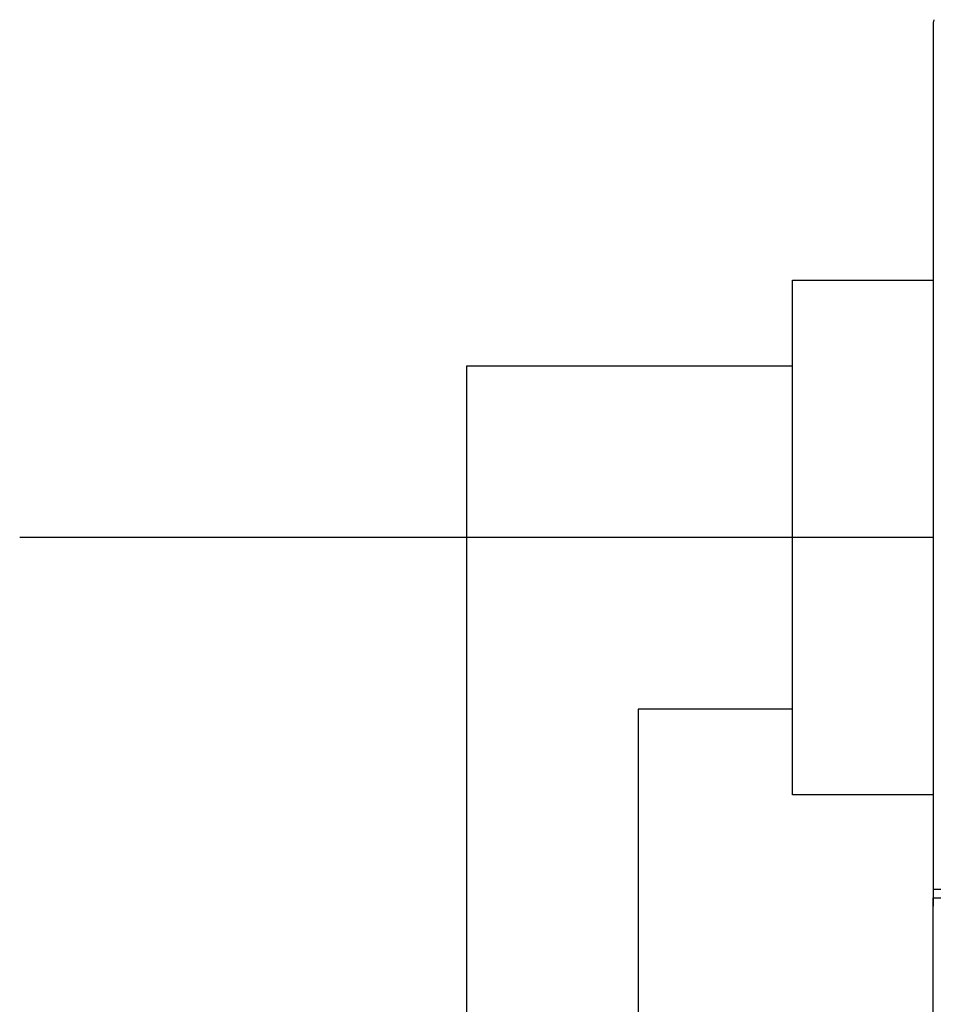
# Model space of a CAD drawing. Header units: millimetres. Extents: x -4577 to 1032787, y -66234 to 201209.
# Tile 13 of 256: x 15778 to 15831, y -53720 to -53662. Entities that reach past the tile are written whole.
import ezdxf

# ---------------------------------------------------------------- set-up
doc = ezdxf.new("R2010")
doc.units = ezdxf.units.MM
doc.linetypes.add('510_5_2OG_ELT_1004$0$11-07-22_DS_2OG$0$AUSGEZOGEN', pattern=[0])
doc.layers.add('510_5_2OG_ELT_1004$0$11-07-22_DS_2OG$0$Nichttragende_Bauteile', color=8, linetype='510_5_2OG_ELT_1004$0$11-07-22_DS_2OG$0$AUSGEZOGEN')

# ---------------------------------------------------------------- blocks, each defined once
blk = doc.blocks.new('510_5_2OG_ELT_1004')
at = {"layer": '510_5_2OG_ELT_1004$0$11-07-22_DS_2OG$0$Nichttragende_Bauteile', "linetype": '510_5_2OG_ELT_1004$0$11-07-22_DS_2OG$0$AUSGEZOGEN'}
for p, q in [((15822.661, -53707.253), (15822.661, -53677.253)), ((15822.661, -53677.253), (15830.868, -53677.253)), ((15822.661, -53682.253), (15803.661, -53682.253)), ((15803.661, -53682.253), (15803.661, -53722.253)), ((15830.868, -53692.253), (15777.628, -53692.253)), ((15822.661, -53702.253), (15813.661, -53702.253)), ((15813.661, -53702.253), (15813.661, -53742.253)), ((15830.868, -53707.253), (15822.661, -53707.253)), ((15830.868, -53712.753), (15830.868, -53713.753)), ((15830.868, -53734.253), (15830.868, -53713.253)), ((15830.868, -53713.253), (15832.368, -53713.253))]:
    blk.add_line(p, q, dxfattribs=at)
blk.add_lwpolyline([(15830.906, -53662.062), (15830.868, -53662.253), (15830.868, -53712.753), (15834.268, -53712.753)], dxfattribs=at)

msp = doc.modelspace()

# ---------------------------------------------------------------- block references
msp.add_blockref('510_5_2OG_ELT_1004', (0, -0.05))

doc.saveas('drawing.dxf')
